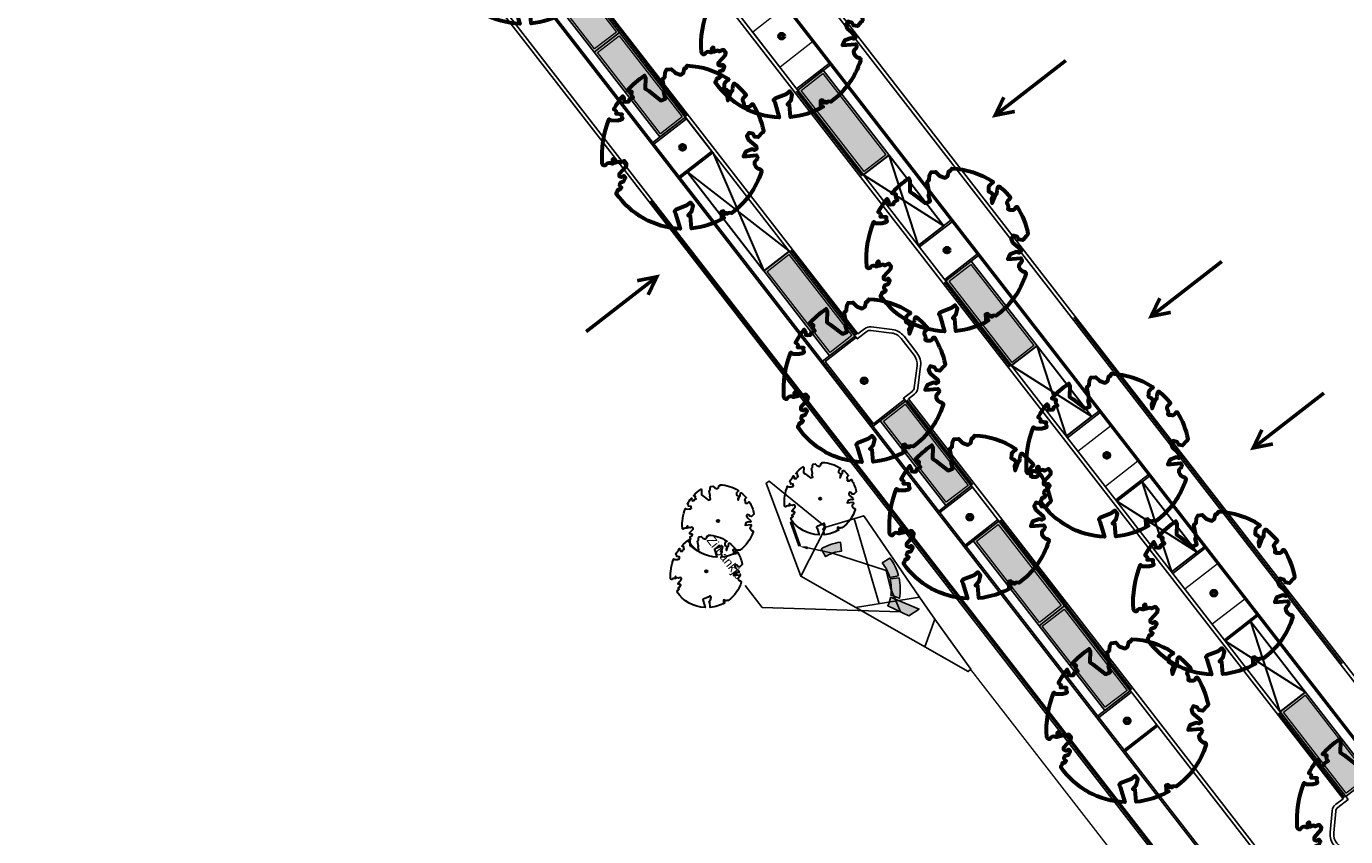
# Model space of a CAD drawing. Header units: metres. Extents: x 197051 to 198490, y 354564 to 355604.
# Tile 9 of 13: x 197236 to 197309, y 355285 to 355330. Entities that reach past the tile are written whole.
import ezdxf
from ezdxf import colors
from ezdxf.entities.mleader import LeaderData, LeaderLine
from ezdxf.math import Vec2, Vec3

# ---------------------------------------------------------------- set-up
doc = ezdxf.new("R2010")
doc.units = ezdxf.units.M
doc.linetypes.add('DASHED2', pattern=[0.375, 0.25, -0.125])
for name, color, linetype, lineweight in [('BS-WE-GR-BOOM', 86, 'Continuous', 30), ('N-WE-GR-BOOM-S', 86, 'Continuous', 40), ('N-WE-IE-INRICHTINGSELEMENTEN-G', 7, 'Continuous', 20), ('N-WE-IE-PARKEERVAK_LANGSPARKEREN-G', 7, 'Continuous', 25), ('nieuwe boomspiegels', 86, 'Continuous', 20), ('Ontwerp', 7, 'Continuous', 20), ('Parkeervak', 7, 'Continuous', 20), ('Parkeervak_arcering', 7, 'Continuous', 20), ('X-XX-AL-AANKLEDING-T25', 7, 'Continuous', 25)]:
    doc.layers.add(name, color=color, linetype=linetype, lineweight=lineweight)
for name, color, linetype in [('N-WE-VK-BLAUWE_ZONE-G', 5, 'Continuous'), ('N-XX-VH-KANTOPSLUITING_GELEIDEBAND_50_200_250-G', 210, 'Continuous'), ('N-XX-VH-KANTOPSLUITING_INRITVERLOOPBAND_50_200_250-G', 10, 'Continuous'), ('N-XX-VH-KANTOPSLUITING_OPSLUITBAND_100_200-G', 170, 'Continuous'), ('N-XX-VH-KANTOPSLUITING_VOORKANTBAND-G', 7, 'Continuous')]:
    doc.layers.add(name, color=color, linetype=linetype)
doc.layers.add('uitritten', color=34, linetype='Continuous', lineweight=30, plot=False)
doc.styles.add('NLCS-ISO-M500-T25', font='NLCS-ISO.ttf', dxfattribs={"height": 1})
doc.styles.add('NLCS_ISO', font='arial.ttf')

# ---------------------------------------------------------------- blocks, each defined once
blk = doc.blocks.new('*U467')
at = {"layer": 'N-WE-GR-BOOM-S', "lineweight": 60}
blk.add_lwpolyline([(0.433, 4.712), (0.441, 4.722), (0.45, 4.731), (0.457, 4.739), (0.465, 4.746), (0.473, 4.754), (0.48, 4.761), (0.487, 4.77), (0.494, 4.779), (0.501, 4.79), (0.508, 4.802), (0.513, 4.817), (0.516, 4.836), (0.517, 4.858), (0.515, 4.885), (0.509, 4.916), (0.475, 5.034, -0.52938), (0.529, 5.099, -0.087139), (2.218, 4.625, -0.372341), (2.284, 4.473), (2.354, 4.119), (2.18, 3.946), (1.992, 3.985), (1.767, 3.817), (1.853, 3.602), (2.086, 3.527), (2.712, 3.671), (2.864, 3.587), (2.85, 3.453), (2.707, 3.365), (2.577, 2.941), (2.743, 2.67), (3.168, 3.347, -0.504641), (3.406, 3.14, 0.331948), (3.544, 2.921, 0.282008), (3.993, 3.004), (3.957, 2.985, -0.512156), (4.163, 2.984, -0.16076), (5.094, -0.056), (4.977, -0.169), (4.976, -0.294), (4.862, -0.315), (4.876, -0.438), (4.698, -0.381), (4.644, -0.519), (4.864, -0.665), (4.933, -0.72), (5.054, -0.599, -0.106371), (4.341, -2.61), (3.705, -2.201), (3.588, -2.282), (3.512, -1.945), (3.286, -1.673), (3.024, -1.676), (3.03, -1.99), (2.83, -2.678), (2.861, -2.809), (3.005, -2.829), (3.93, -3.183, -0.236298), (-0.225, -5.013, 0.159625), (-0.347, -4.77, 0.350802), (-0.315, -4.528, -0.504641), (-0.6, -4.393), (-0.531, -4.17), (-0.647, -3.962), (-0.802, -3.978), (-0.825, -4.144), (-0.942, -4.211), (-1.08, -4.106), (-1.2, -3.475), (-1.291, -3.384), (-1.522, -3.391), (-1.586, -3.665), (-1.68, -3.694), (-1.769, -3.923), (-2.003, -3.798, 0.733583), (-1.918, -3.973, -0.861625), (-1.87, -4.128, 0.279978), (-2.043, -4.393), (-2.036, -4.403, -0.827056), (-2.208, -4.583, -0.116774), (-4.152, -2.556), (-4.114, -2.549), (-4.084, -2.541), (-4.059, -2.531), (-4.039, -2.52), (-4.024, -2.509), (-4.013, -2.498), (-4.004, -2.486), (-3.768, -2.184), (-3.762, -2.173), (-3.758, -2.163), (-3.755, -2.153), (-3.752, -2.143), (-3.748, -2.133), (-3.745, -2.123), (-3.74, -2.111), (-3.735, -2.099), (-3.729, -2.085), (-3.721, -2.071), (-3.713, -2.056), (-3.705, -2.04), (-3.697, -2.024), (-3.689, -2.007), (-3.682, -1.991), (-3.676, -1.975), (-3.671, -1.959), (-3.668, -1.944), (-3.666, -1.929), (-3.665, -1.916), (-3.666, -1.904), (-3.668, -1.893), (-3.671, -1.884), (-3.676, -1.877), (-3.682, -1.872), (-3.69, -1.869), (-3.698, -1.867), (-3.708, -1.866), (-3.718, -1.865), (-3.729, -1.864), (-3.74, -1.863), (-3.752, -1.86), (-3.764, -1.856), (-3.776, -1.85), (-3.788, -1.843), (-3.801, -1.835), (-3.813, -1.826), (-3.826, -1.816), (-3.84, -1.806), (-3.853, -1.796), (-3.866, -1.785), (-3.88, -1.774), (-3.893, -1.762), (-3.907, -1.75), (-4.15, -2.028), (-4.162, -2.015), (-4.173, -2), (-4.183, -1.984), (-4.193, -1.968), (-4.204, -1.951), (-4.219, -1.938), (-4.242, -1.928), (-4.274, -1.924), (-4.319, -1.929), (-4.379, -1.942), (-4.457, -1.967, -0.040997), (-4.791, -1.027), (-4.617, -1.057), (-4.463, -1.156), (-4.38, -1.082), (-4.281, -0.927), (-4.376, -0.782), (-4.323, -0.567), (-4.52, -0.551), (-4.652, -0.423), (-4.892, -0.58, -0.05814), (-4.988, 0.829), (-4.852, 0.802), (-4.298, 0.364), (-4.06, 0.447), (-3.128, 0.693), (-3.049, 1), (-3.409, 1.144), (-3.464, 1.261), (-4.121, 1.584), (-4.136, 1.769), (-4.358, 1.957), (-4.448, 2.14), (-4.297, 2.378), (-3.958, 2.431), (-3.65, 2.633), (-3.646, 2.84), (-3.838, 3.066), (-3.787, 3.162), (-3.863, 3.31, -0.13428), (-1.664, 4.835, -0.541727), (-1.597, 4.783), (-1.608, 4.639), (-1.605, 4.565), (-1.595, 4.508), (-1.579, 4.465), (-1.558, 4.434), (-1.535, 4.41), (-1.511, 4.392), (-1.487, 4.376), (-1.465, 4.359), (-1.446, 4.342), (-1.428, 4.325), (-1.411, 4.309), (-1.395, 4.295), (-1.38, 4.284), (-1.364, 4.276), (-1.347, 4.272), (-1.33, 4.272), (-1.312, 4.277), (-1.292, 4.285), (-1.273, 4.294), (-1.252, 4.305), (-1.232, 4.316), (-1.211, 4.327), (-1.189, 4.336), (-1.168, 4.342), (-1.147, 4.347), (-1.126, 4.35), (-1.105, 4.353), (-1.085, 4.356), (-1.066, 4.36), (-1.048, 4.365), (-1.031, 4.372), (-1.015, 4.382), (-1, 4.394), (-0.986, 4.408), (-0.973, 4.424), (-0.963, 4.324), (-0.94, 4.298), (-0.834, 4.118), (-0.611, 3.996), (-0.927, 4.508), (-0.921, 4.523), (-0.917, 4.539), (-0.915, 4.553), (-0.916, 4.568), (-0.92, 4.583), (-0.927, 4.598), (-0.938, 4.613), (-0.953, 4.629), (-0.972, 4.647), (-0.994, 4.667), (-1.02, 4.691), (-1.05, 4.719), (-1.082, 4.754), (-1.117, 4.795), (-1.199, 4.901, -0.543104), (-1.171, 4.981, -0.046766), (-0.234, 5.117, -0.385168), (-0.182, 5.074), (-0.152, 4.882), (-0.138, 4.822), (-0.121, 4.78), (-0.104, 4.753), (-0.085, 4.737), (-0.066, 4.73), (-0.047, 4.727), (-0.027, 4.726), (-0.009, 4.724), (0.009, 4.72), (0.027, 4.716), (0.044, 4.71), (0.061, 4.704), (0.077, 4.697), (0.093, 4.689), (0.109, 4.682), (0.124, 4.675), (0.139, 4.668), (0.153, 4.66), (0.167, 4.653), (0.18, 4.645), (0.191, 4.638), (0.202, 4.629), (0.211, 4.621), (0.219, 4.611), (0.225, 4.602), (0.231, 4.593), (0.236, 4.584), (0.242, 4.576), (0.247, 4.569), (0.253, 4.564), (0.26, 4.56), (0.269, 4.559), (0.278, 4.56), (0.289, 4.563), (0.3, 4.568), (0.312, 4.574), (0.324, 4.582), (0.336, 4.592), (0.348, 4.603), (0.36, 4.616), (0.371, 4.63), (0.382, 4.644), (0.393, 4.659), (0.404, 4.673), (0.414, 4.687), (0.423, 4.7)], format="xyb", close=True, dxfattribs=at)
blk.add_circle((0, 0), 0.15, dxfattribs=at)
at = {"color": 7, "style": 'NLCS-ISO-M500-T25'}
for tag, p in [('NR', (-2.462, -0.402)), ('NAAM', (-2.462, -1.602))]:
    blk.add_attdef(tag, p, '', height=1, dxfattribs=at)
at = {"color": 7, "style": 'NLCS-ISO-M500-T25', "flags": 1}
for tag, p in [('WETNAAM', (-2.462, -2.802)), ('STAMDIA', (-2.462, -4.002)), ('STAMOMTR', (-2.462, -5.202)), ('OPMERKING', (-2.462, -6.402)), ('HANDH_KAPPEN', (-2.462, -7.602))]:
    blk.add_attdef(tag, p, '', height=1, dxfattribs=at)
blk = doc.blocks.new('*U480')
at = {"layer": 'Parkeervak_arcering'}
h = blk.add_hatch(color=253, dxfattribs=at)
h.dxf.hatch_style = 1
h.paths.add_polyline_path([(0, 6), (0, 0), (1.8, 0), (1.8, 6)])
h.paths.add_polyline_path([(1.67, 5.87), (1.67, 0.13), (0.13, 0.13), (0.13, 5.87)], flags=16)
at = {"layer": 'Parkeervak_arcering', "true_color": 0xb97150}
h = blk.add_hatch(color=13, dxfattribs=at)
h.dxf.hatch_style = 1
h.paths.add_polyline_path([(1.67, 5.87), (1.67, 0.13), (0.13, 0.13), (0.13, 5.87)])
at = {"layer": 'N-WE-IE-PARKEERVAK_LANGSPARKEREN-G'}
blk.add_lwpolyline([(1.8, 0), (0, 0), (0, 6), (1.8, 6)], close=True, dxfattribs=at)
at = {"layer": 'N-WE-IE-PARKEERVAK_LANGSPARKEREN-G', "lineweight": 9}
blk.add_lwpolyline([(1.67, 0.13), (0.13, 0.13), (0.13, 5.87), (1.67, 5.87)], close=True, dxfattribs=at)
blk = doc.blocks.new('Plantvak')
at = {"layer": 'nieuwe boomspiegels'}
blk.add_lwpolyline([(0, -2.3), (0, 0), (2.5, 0), (2.5, -2.3)], close=True, dxfattribs=at)
blk = doc.blocks.new('Inrit_icoon')
at = {"layer": 'uitritten', "const_width": 0.2}
for points in [[(0, 0), (0, 5)], [(0.5, 1), (0, 0), (-0.5, 1)]]:
    blk.add_lwpolyline(points, dxfattribs=at)

msp = doc.modelspace()

# ---------------------------------------------------------------- hatches: boundary and pattern name
at = {"layer": 'N-WE-IE-INRICHTINGSELEMENTEN-G', "true_color": 0xc58944, "transparency": 33554671}
h = msp.add_hatch(color=23, dxfattribs=at)
h.dxf.hatch_style = 1
h.paths.add_polyline_path([(197278.78, 355301.352), (197278.311, 355302.661), (197278.4, 355302.693), (197278.869, 355301.384)])
h = msp.add_hatch(color=23, dxfattribs=at)
h.dxf.hatch_style = 1
edge = h.paths.add_edge_path()
edge.add_arc((197281.467, 355298.737), 2.85, 97.25083, 120.25353, ccw=False)
edge.add_line((197281.108, 355301.565), (197281.171, 355301.069))
edge.add_arc((197281.467, 355298.737), 2.35, 97.25083, 120.47673)
edge.add_line((197280.276, 355300.763), (197280.032, 355301.199))
h = msp.add_hatch(color=23, dxfattribs=at)
h.dxf.hatch_style = 1
edge = h.paths.add_edge_path()
edge.add_line((197284.363, 355299.678), (197283.866, 355299.597))
edge.add_arc((197281.748, 355299.009), 2.199, 15.51627, 39.42376)
edge.add_line((197283.446, 355300.405), (197283.881, 355300.671))
edge.add_arc((197281.606, 355298.953), 2.85, 14.73642, 37.06231, ccw=False)
h = msp.add_hatch(color=23, dxfattribs=at)
h.dxf.hatch_style = 1
edge = h.paths.add_edge_path()
edge.add_arc((197281.535, 355298.944), 2.921, -10.26147, 12.4357, ccw=False)
edge.add_line((197284.41, 355298.424), (197283.928, 355298.592))
edge.add_arc((197281.606, 355298.953), 2.35, 351.15905, 373.69685)
edge.add_line((197283.89, 355299.51), (197284.388, 355299.573))
h = msp.add_hatch(color=23, dxfattribs=at)
h.dxf.hatch_style = 1
edge = h.paths.add_edge_path()
edge.add_line((197283.911, 355298.491), (197285.506, 355297.824))
edge.add_line((197285.506, 355297.824), (197284.931, 355297.449))
edge.add_line((197284.931, 355297.449), (197283.76, 355298.013))
edge.add_arc((197281.606, 355298.953), 2.35, 336.40926, 348.66305)

# ---------------------------------------------------------------- linework, layer by layer
for p, q in [((197283.271, 355298.125), (197281.871, 355302.88)), ((197280.287, 355302.402), (197278.9, 355299.66)), ((197281.962, 355297.911), (197285.532, 355298.495))]:
    msp.add_line(p, q)
at = {"flags": 128}
msp.add_lwpolyline([(197288.242, 355294.324), (197288.391, 355294.458), (197286.379, 355297.259), (197285.532, 355298.495), (197282.413, 355303.044), (197280.287, 355302.402), (197277.127, 355304.982), (197276.961, 355304.87), (197278.9, 355299.66)], close=True, dxfattribs=at)
for points in [[(197278.78, 355301.352), (197278.311, 355302.661), (197278.4, 355302.693), (197278.869, 355301.384)], [(197285.824, 355295.705), (197288.242, 355294.324), (197288.391, 355294.458), (197286.379, 355297.259)]]:
    msp.add_lwpolyline(points, close=True)
for points in [[(197280.032, 355301.199, -0.100707), (197281.108, 355301.565), (197281.171, 355301.069, 0.10169), (197280.276, 355300.763), (197280.032, 355301.199)], [(197284.363, 355299.678), (197283.866, 355299.597, 0.104696), (197283.446, 355300.405), (197283.881, 355300.671, -0.097724), (197284.363, 355299.678)], [(197284.388, 355299.573, -0.09936), (197284.41, 355298.424), (197283.928, 355298.592, 0.098658), (197283.89, 355299.51), (197284.388, 355299.573)]]:
    msp.add_lwpolyline(points, format="xyb", dxfattribs=at)
msp.add_lwpolyline([(197283.911, 355298.491), (197285.506, 355297.824), (197284.931, 355297.449), (197283.76, 355298.013, 0.053518)], format="xyb", close=True, dxfattribs=at)
at = {"layer": 'BS-WE-GR-BOOM'}
msp.add_lwpolyline([(197281.583, 355304.997), (197281.589, 355304.997), (197281.594, 355304.997), (197281.598, 355304.996), (197281.602, 355304.995), (197281.607, 355304.995), (197281.611, 355304.994), (197281.615, 355304.994), (197281.62, 355304.994), (197281.625, 355304.994), (197281.63, 355304.995), (197281.637, 355304.997), (197281.643, 355305.001), (197281.651, 355305.006), (197281.658, 355305.013), (197281.667, 355305.022), (197281.696, 355305.062, -0.52938), (197281.73, 355305.06, -0.087139), (197281.988, 355304.408, -0.372341), (197281.956, 355304.35), (197281.86, 355304.242), (197281.763, 355304.256), (197281.73, 355304.325), (197281.622, 355304.356), (197281.575, 355304.276), (197281.607, 355304.184), (197281.805, 355304.02), (197281.815, 355303.951), (197281.768, 355303.923), (197281.706, 355303.947), (197281.54, 355303.886), (197281.493, 355303.767), (197281.812, 355303.796, -0.504641), (197281.804, 355303.67, 0.331948), (197281.767, 355303.573, 0.282008), (197281.903, 355303.45), (197281.888, 355303.457, -0.512156), (197281.937, 355303.391, -0.16076), (197281.196, 355302.358), (197281.131, 355302.368), (197281.091, 355302.338), (197281.057, 355302.37), (197281.021, 355302.335), (197280.996, 355302.406), (197280.939, 355302.389), (197280.946, 355302.284), (197280.945, 355302.249), (197281.013, 355302.24, -0.106371), (197280.2, 355301.979), (197280.177, 355302.281), (197280.122, 355302.299), (197280.211, 355302.404), (197280.243, 355302.542), (197280.178, 355302.625), (197280.08, 355302.547), (197279.813, 355302.444), (197279.778, 355302.402), (197279.807, 355302.351), (197279.918, 355301.971, -0.236298), (197278.329, 355302.85, 0.159625), (197278.377, 355302.948, 0.350802), (197278.462, 355302.996, -0.504641), (197278.436, 355303.12), (197278.523, 355303.152), (197278.561, 355303.239), (197278.519, 355303.284), (197278.46, 355303.252), (197278.411, 355303.272), (197278.411, 355303.342), (197278.583, 355303.533), (197278.589, 355303.584), (197278.531, 355303.656), (197278.428, 355303.61), (197278.396, 355303.633), (197278.302, 355303.606), (197278.285, 355303.71, 0.733583), (197278.25, 355303.641, -0.861625), (197278.212, 355303.588, 0.279978), (197278.086, 355303.579), (197278.085, 355303.574, -0.827056), (197277.986, 355303.585, -0.116774), (197278.159, 355304.695), (197278.171, 355304.685), (197278.181, 355304.677), (197278.19, 355304.672), (197278.198, 355304.668), (197278.205, 355304.666), (197278.212, 355304.665), (197278.218, 355304.665), (197278.371, 355304.663), (197278.376, 355304.664), (197278.38, 355304.665), (197278.384, 355304.666), (197278.388, 355304.668), (197278.392, 355304.669), (197278.396, 355304.671), (197278.401, 355304.672), (197278.406, 355304.673), (197278.412, 355304.675), (197278.418, 355304.676), (197278.425, 355304.677), (197278.432, 355304.678), (197278.439, 355304.679), (197278.446, 355304.681), (197278.453, 355304.682), (197278.46, 355304.684), (197278.466, 355304.687), (197278.472, 355304.689), (197278.477, 355304.692), (197278.481, 355304.695), (197278.485, 355304.699), (197278.488, 355304.702), (197278.49, 355304.705), (197278.491, 355304.708), (197278.491, 355304.711), (197278.49, 355304.715), (197278.489, 355304.718), (197278.487, 355304.721), (197278.484, 355304.724), (197278.482, 355304.728), (197278.48, 355304.732), (197278.478, 355304.737), (197278.476, 355304.741), (197278.475, 355304.747), (197278.475, 355304.752), (197278.474, 355304.758), (197278.474, 355304.764), (197278.474, 355304.771), (197278.474, 355304.777), (197278.474, 355304.784), (197278.474, 355304.791), (197278.474, 355304.798), (197278.475, 355304.805), (197278.475, 355304.812), (197278.328, 355304.822), (197278.329, 355304.829), (197278.331, 355304.837), (197278.334, 355304.844), (197278.337, 355304.851), (197278.339, 355304.858), (197278.34, 355304.866), (197278.338, 355304.876), (197278.331, 355304.887), (197278.319, 355304.9), (197278.3, 355304.916), (197278.273, 355304.935, -0.040997), (197278.491, 355305.269), (197278.524, 355305.207), (197278.53, 355305.133), (197278.573, 355305.125), (197278.647, 355305.131), (197278.67, 355305.196), (197278.751, 355305.231), (197278.708, 355305.298), (197278.717, 355305.371), (197278.609, 355305.409, -0.05814), (197279.034, 355305.782), (197279.059, 355305.732), (197279.053, 355305.449), (197279.138, 355305.393), (197279.442, 355305.157), (197279.559, 355305.206), (197279.517, 355305.355), (197279.541, 355305.401), (197279.485, 355305.689), (197279.54, 355305.738), (197279.546, 355305.854), (197279.582, 355305.927), (197279.695, 355305.937), (197279.794, 355305.842), (197279.933, 355305.793), (197279.999, 355305.842), (197280.025, 355305.958), (197280.068, 355305.965), (197280.096, 355306.025, -0.13428), (197281.115, 355305.694, -0.541727), (197281.114, 355305.66), (197281.066, 355305.629), (197281.043, 355305.61), (197281.027, 355305.593), (197281.017, 355305.578), (197281.012, 355305.563), (197281.011, 355305.55), (197281.011, 355305.538), (197281.011, 355305.527), (197281.011, 355305.516), (197281.011, 355305.506), (197281.009, 355305.496), (197281.008, 355305.487), (197281.008, 355305.478), (197281.008, 355305.47), (197281.009, 355305.463), (197281.012, 355305.457), (197281.017, 355305.452), (197281.022, 355305.447), (197281.029, 355305.443), (197281.037, 355305.439), (197281.046, 355305.435), (197281.054, 355305.431), (197281.063, 355305.427), (197281.071, 355305.422), (197281.078, 355305.417), (197281.085, 355305.411), (197281.091, 355305.406), (197281.097, 355305.4), (197281.102, 355305.394), (197281.108, 355305.389), (197281.114, 355305.384), (197281.121, 355305.381), (197281.128, 355305.378), (197281.135, 355305.376), (197281.143, 355305.375), (197281.151, 355305.375), (197281.122, 355305.347), (197281.119, 355305.334), (197281.088, 355305.256), (197281.103, 355305.156), (197281.189, 355305.381), (197281.196, 355305.382), (197281.201, 355305.385), (197281.206, 355305.388), (197281.211, 355305.392), (197281.215, 355305.396), (197281.218, 355305.402), (197281.22, 355305.409), (197281.221, 355305.418), (197281.222, 355305.428), (197281.223, 355305.44), (197281.225, 355305.455), (197281.227, 355305.471), (197281.23, 355305.489), (197281.234, 355305.511), (197281.248, 355305.562, -0.543104), (197281.281, 355305.573, -0.046766), (197281.551, 355305.308, -0.385168), (197281.55, 355305.281), (197281.496, 355305.225), (197281.48, 355305.206), (197281.471, 355305.19), (197281.467, 355305.178), (197281.466, 355305.168), (197281.468, 355305.16), (197281.472, 355305.153), (197281.476, 355305.147), (197281.48, 355305.141), (197281.484, 355305.134), (197281.486, 355305.127), (197281.489, 355305.12), (197281.491, 355305.114), (197281.492, 355305.107), (197281.494, 355305.1), (197281.496, 355305.093), (197281.497, 355305.087), (197281.498, 355305.08), (197281.499, 355305.074), (197281.5, 355305.068), (197281.501, 355305.062), (197281.501, 355305.056), (197281.501, 355305.051), (197281.501, 355305.046), (197281.5, 355305.041), (197281.498, 355305.037), (197281.497, 355305.033), (197281.495, 355305.029), (197281.494, 355305.025), (197281.493, 355305.022), (197281.493, 355305.019), (197281.494, 355305.015), (197281.495, 355305.012), (197281.498, 355305.01), (197281.501, 355305.007), (197281.505, 355305.005), (197281.51, 355305.002), (197281.516, 355305.001), (197281.522, 355304.999), (197281.528, 355304.998), (197281.535, 355304.997), (197281.543, 355304.997), (197281.55, 355304.997), (197281.557, 355304.997), (197281.564, 355304.997), (197281.571, 355304.997), (197281.578, 355304.997)], format="xyb", close=True, dxfattribs=at)
at = {"layer": 'BS-WE-GR-BOOM', "color": 252}
for points in [[(197275.871, 355303.751), (197275.877, 355303.751), (197275.882, 355303.75), (197275.886, 355303.75), (197275.89, 355303.749), (197275.894, 355303.749), (197275.899, 355303.748), (197275.903, 355303.748), (197275.908, 355303.748), (197275.913, 355303.748), (197275.918, 355303.749), (197275.924, 355303.751), (197275.931, 355303.754), (197275.938, 355303.76), (197275.946, 355303.767), (197275.955, 355303.776), (197275.984, 355303.816, -0.52938), (197276.018, 355303.814, -0.087139), (197276.276, 355303.162, -0.372341), (197276.244, 355303.104), (197276.148, 355302.996), (197276.051, 355303.009), (197276.018, 355303.079), (197275.91, 355303.11), (197275.862, 355303.03), (197275.895, 355302.938), (197276.092, 355302.774), (197276.103, 355302.705), (197276.056, 355302.677), (197275.994, 355302.701), (197275.828, 355302.64), (197275.781, 355302.521), (197276.1, 355302.55, -0.504641), (197276.092, 355302.424, 0.331948), (197276.055, 355302.327, 0.282008), (197276.19, 355302.204), (197276.176, 355302.211, -0.512156), (197276.225, 355302.145, -0.16076), (197275.484, 355301.112), (197275.419, 355301.122), (197275.379, 355301.092), (197275.345, 355301.123), (197275.309, 355301.089), (197275.284, 355301.16), (197275.227, 355301.143), (197275.234, 355301.038), (197275.233, 355301.003), (197275.301, 355300.993, -0.106371), (197274.488, 355300.733), (197274.464, 355301.034), (197274.41, 355301.052), (197274.499, 355301.158), (197274.531, 355301.296), (197274.466, 355301.379), (197274.368, 355301.301), (197274.101, 355301.197), (197274.066, 355301.156), (197274.095, 355301.105), (197274.206, 355300.725, -0.236298), (197272.617, 355301.604, 0.159625), (197272.665, 355301.702, 0.350802), (197272.75, 355301.75, -0.504641), (197272.724, 355301.874), (197272.811, 355301.905), (197272.849, 355301.993), (197272.807, 355302.038), (197272.748, 355302.005), (197272.698, 355302.026), (197272.699, 355302.096), (197272.87, 355302.287), (197272.877, 355302.338), (197272.819, 355302.41), (197272.716, 355302.364), (197272.684, 355302.387), (197272.59, 355302.359), (197272.573, 355302.464, 0.733583), (197272.538, 355302.395, -0.861625), (197272.5, 355302.342, 0.279978), (197272.374, 355302.333), (197272.373, 355302.328, -0.827056), (197272.274, 355302.339, -0.116774), (197272.447, 355303.449), (197272.459, 355303.439), (197272.469, 355303.431), (197272.478, 355303.425), (197272.486, 355303.422), (197272.493, 355303.42), (197272.5, 355303.419), (197272.505, 355303.419), (197272.659, 355303.417), (197272.664, 355303.418), (197272.668, 355303.419), (197272.672, 355303.42), (197272.676, 355303.422), (197272.68, 355303.423), (197272.684, 355303.424), (197272.689, 355303.426), (197272.694, 355303.427), (197272.7, 355303.428), (197272.706, 355303.429), (197272.713, 355303.431), (197272.72, 355303.432), (197272.727, 355303.433), (197272.734, 355303.435), (197272.741, 355303.436), (197272.748, 355303.438), (197272.754, 355303.441), (197272.76, 355303.443), (197272.765, 355303.446), (197272.769, 355303.449), (197272.773, 355303.452), (197272.776, 355303.456), (197272.778, 355303.459), (197272.779, 355303.462), (197272.779, 355303.465), (197272.778, 355303.468), (197272.777, 355303.472), (197272.775, 355303.475), (197272.772, 355303.478), (197272.77, 355303.482), (197272.768, 355303.486), (197272.766, 355303.49), (197272.764, 355303.495), (197272.763, 355303.5), (197272.763, 355303.506), (197272.762, 355303.512), (197272.762, 355303.518), (197272.762, 355303.525), (197272.762, 355303.531), (197272.762, 355303.538), (197272.762, 355303.545), (197272.762, 355303.552), (197272.763, 355303.559), (197272.763, 355303.566), (197272.616, 355303.576), (197272.617, 355303.583), (197272.619, 355303.59), (197272.622, 355303.597), (197272.625, 355303.605), (197272.627, 355303.612), (197272.628, 355303.62), (197272.626, 355303.63), (197272.619, 355303.641), (197272.607, 355303.654), (197272.588, 355303.67), (197272.561, 355303.689, -0.040997), (197272.779, 355304.023), (197272.812, 355303.96), (197272.818, 355303.887), (197272.861, 355303.879), (197272.935, 355303.885), (197272.958, 355303.95), (197273.039, 355303.985), (197272.996, 355304.052), (197273.005, 355304.125), (197272.897, 355304.163, -0.05814), (197273.322, 355304.535), (197273.347, 355304.485), (197273.341, 355304.203), (197273.425, 355304.147), (197273.729, 355303.91), (197273.846, 355303.96), (197273.805, 355304.109), (197273.829, 355304.155), (197273.772, 355304.442), (197273.828, 355304.492), (197273.834, 355304.608), (197273.87, 355304.681), (197273.983, 355304.691), (197274.082, 355304.596), (197274.22, 355304.546), (197274.287, 355304.596), (197274.313, 355304.712), (197274.356, 355304.719), (197274.384, 355304.779, -0.13428), (197275.402, 355304.448, -0.541727), (197275.402, 355304.414), (197275.354, 355304.383), (197275.331, 355304.364), (197275.315, 355304.347), (197275.305, 355304.331), (197275.3, 355304.317), (197275.299, 355304.304), (197275.299, 355304.292), (197275.299, 355304.281), (197275.299, 355304.27), (197275.298, 355304.259), (197275.297, 355304.25), (197275.296, 355304.24), (197275.296, 355304.232), (197275.296, 355304.224), (197275.297, 355304.217), (197275.3, 355304.211), (197275.304, 355304.205), (197275.31, 355304.201), (197275.317, 355304.197), (197275.325, 355304.193), (197275.334, 355304.189), (197275.342, 355304.185), (197275.351, 355304.181), (197275.359, 355304.176), (197275.366, 355304.171), (197275.372, 355304.165), (197275.379, 355304.159), (197275.384, 355304.154), (197275.39, 355304.148), (197275.396, 355304.143), (197275.402, 355304.138), (197275.409, 355304.134), (197275.416, 355304.132), (197275.423, 355304.13), (197275.431, 355304.129), (197275.439, 355304.129), (197275.41, 355304.101), (197275.407, 355304.088), (197275.375, 355304.01), (197275.391, 355303.91), (197275.477, 355304.134), (197275.483, 355304.136), (197275.489, 355304.139), (197275.494, 355304.142), (197275.499, 355304.145), (197275.503, 355304.15), (197275.506, 355304.156), (197275.508, 355304.163), (197275.509, 355304.172), (197275.51, 355304.182), (197275.511, 355304.194), (197275.513, 355304.208), (197275.515, 355304.225), (197275.518, 355304.243), (197275.522, 355304.264), (197275.536, 355304.316, -0.543104), (197275.568, 355304.327, -0.046766), (197275.839, 355304.062, -0.385168), (197275.838, 355304.034), (197275.784, 355303.979), (197275.768, 355303.959), (197275.759, 355303.944), (197275.755, 355303.932), (197275.754, 355303.922), (197275.756, 355303.914), (197275.76, 355303.907), (197275.764, 355303.901), (197275.768, 355303.894), (197275.771, 355303.888), (197275.774, 355303.881), (197275.777, 355303.874), (197275.779, 355303.867), (197275.78, 355303.861), (197275.782, 355303.854), (197275.783, 355303.847), (197275.785, 355303.84), (197275.786, 355303.834), (197275.787, 355303.828), (197275.788, 355303.821), (197275.789, 355303.815), (197275.789, 355303.81), (197275.789, 355303.804), (197275.789, 355303.799), (197275.788, 355303.795), (197275.786, 355303.79), (197275.785, 355303.786), (197275.783, 355303.783), (197275.782, 355303.779), (197275.781, 355303.776), (197275.781, 355303.772), (197275.781, 355303.769), (197275.783, 355303.766), (197275.786, 355303.763), (197275.789, 355303.761), (197275.793, 355303.758), (197275.798, 355303.756), (197275.804, 355303.754), (197275.81, 355303.753), (197275.816, 355303.752), (197275.823, 355303.751), (197275.83, 355303.751), (197275.838, 355303.751), (197275.845, 355303.751), (197275.852, 355303.751), (197275.859, 355303.751), (197275.865, 355303.751)], [(197275.216, 355300.934), (197275.222, 355300.934), (197275.227, 355300.933), (197275.231, 355300.933), (197275.235, 355300.932), (197275.239, 355300.932), (197275.244, 355300.931), (197275.248, 355300.931), (197275.253, 355300.931), (197275.258, 355300.931), (197275.263, 355300.932), (197275.269, 355300.934), (197275.276, 355300.937), (197275.283, 355300.943), (197275.291, 355300.95), (197275.3, 355300.959), (197275.329, 355300.999, -0.52938), (197275.363, 355300.997, -0.087139), (197275.621, 355300.345, -0.372341), (197275.589, 355300.287), (197275.493, 355300.179), (197275.396, 355300.192), (197275.363, 355300.262), (197275.255, 355300.293), (197275.207, 355300.213), (197275.24, 355300.121), (197275.437, 355299.957), (197275.448, 355299.888), (197275.401, 355299.86), (197275.339, 355299.884), (197275.173, 355299.823), (197275.126, 355299.704), (197275.445, 355299.733, -0.504641), (197275.437, 355299.607, 0.331948), (197275.4, 355299.51, 0.282008), (197275.535, 355299.387), (197275.521, 355299.394, -0.512156), (197275.57, 355299.328, -0.16076), (197274.829, 355298.295), (197274.764, 355298.305), (197274.724, 355298.275), (197274.69, 355298.306), (197274.654, 355298.272), (197274.629, 355298.343), (197274.572, 355298.326), (197274.579, 355298.221), (197274.578, 355298.186), (197274.646, 355298.176, -0.106371), (197273.833, 355297.916), (197273.809, 355298.217), (197273.755, 355298.235), (197273.844, 355298.341), (197273.876, 355298.479), (197273.811, 355298.562), (197273.713, 355298.484), (197273.446, 355298.38), (197273.411, 355298.339), (197273.44, 355298.288), (197273.551, 355297.908, -0.236298), (197271.962, 355298.787, 0.159625), (197272.01, 355298.885, 0.350802), (197272.095, 355298.933, -0.504641), (197272.069, 355299.057), (197272.156, 355299.088), (197272.194, 355299.176), (197272.152, 355299.221), (197272.093, 355299.188), (197272.043, 355299.209), (197272.044, 355299.279), (197272.215, 355299.47), (197272.222, 355299.521), (197272.164, 355299.593), (197272.061, 355299.547), (197272.029, 355299.57), (197271.935, 355299.542), (197271.918, 355299.647, 0.733583), (197271.883, 355299.578, -0.861625), (197271.845, 355299.525, 0.279978), (197271.719, 355299.516), (197271.718, 355299.511, -0.827056), (197271.619, 355299.522, -0.116774), (197271.792, 355300.632), (197271.804, 355300.622), (197271.814, 355300.614), (197271.823, 355300.608), (197271.831, 355300.605), (197271.838, 355300.603), (197271.845, 355300.602), (197271.85, 355300.602), (197272.004, 355300.6), (197272.009, 355300.601), (197272.013, 355300.602), (197272.017, 355300.603), (197272.021, 355300.605), (197272.025, 355300.606), (197272.029, 355300.607), (197272.034, 355300.609), (197272.039, 355300.61), (197272.045, 355300.611), (197272.051, 355300.612), (197272.058, 355300.614), (197272.065, 355300.615), (197272.072, 355300.616), (197272.079, 355300.618), (197272.086, 355300.619), (197272.093, 355300.621), (197272.099, 355300.624), (197272.105, 355300.626), (197272.11, 355300.629), (197272.114, 355300.632), (197272.118, 355300.635), (197272.121, 355300.639), (197272.123, 355300.642), (197272.124, 355300.645), (197272.124, 355300.648), (197272.123, 355300.651), (197272.122, 355300.655), (197272.12, 355300.658), (197272.117, 355300.661), (197272.115, 355300.665), (197272.113, 355300.669), (197272.111, 355300.673), (197272.109, 355300.678), (197272.108, 355300.683), (197272.108, 355300.689), (197272.107, 355300.695), (197272.107, 355300.701), (197272.107, 355300.708), (197272.107, 355300.714), (197272.107, 355300.721), (197272.107, 355300.728), (197272.107, 355300.735), (197272.108, 355300.742), (197272.108, 355300.749), (197271.961, 355300.759), (197271.962, 355300.766), (197271.964, 355300.773), (197271.967, 355300.78), (197271.97, 355300.788), (197271.972, 355300.795), (197271.973, 355300.803), (197271.971, 355300.813), (197271.964, 355300.824), (197271.952, 355300.837), (197271.933, 355300.853), (197271.906, 355300.872, -0.040997), (197272.124, 355301.206), (197272.157, 355301.143), (197272.163, 355301.07), (197272.206, 355301.062), (197272.28, 355301.068), (197272.303, 355301.133), (197272.384, 355301.168), (197272.341, 355301.235), (197272.35, 355301.308), (197272.242, 355301.346, -0.05814), (197272.667, 355301.718), (197272.692, 355301.668), (197272.686, 355301.386), (197272.77, 355301.33), (197273.074, 355301.093), (197273.191, 355301.143), (197273.15, 355301.292), (197273.174, 355301.338), (197273.117, 355301.625), (197273.173, 355301.675), (197273.179, 355301.791), (197273.215, 355301.864), (197273.328, 355301.874), (197273.427, 355301.779), (197273.565, 355301.729), (197273.632, 355301.779), (197273.658, 355301.895), (197273.701, 355301.902), (197273.729, 355301.962, -0.13428), (197274.747, 355301.631, -0.541727), (197274.747, 355301.597), (197274.699, 355301.566), (197274.676, 355301.547), (197274.66, 355301.53), (197274.65, 355301.514), (197274.645, 355301.5), (197274.644, 355301.487), (197274.644, 355301.475), (197274.644, 355301.464), (197274.644, 355301.453), (197274.643, 355301.442), (197274.642, 355301.433), (197274.641, 355301.423), (197274.641, 355301.415), (197274.641, 355301.407), (197274.642, 355301.4), (197274.645, 355301.394), (197274.649, 355301.388), (197274.655, 355301.384), (197274.662, 355301.38), (197274.67, 355301.376), (197274.679, 355301.372), (197274.687, 355301.368), (197274.696, 355301.364), (197274.704, 355301.359), (197274.711, 355301.354), (197274.717, 355301.348), (197274.724, 355301.342), (197274.729, 355301.337), (197274.735, 355301.331), (197274.741, 355301.326), (197274.747, 355301.321), (197274.754, 355301.317), (197274.761, 355301.315), (197274.768, 355301.313), (197274.776, 355301.312), (197274.784, 355301.312), (197274.755, 355301.284), (197274.752, 355301.271), (197274.72, 355301.193), (197274.736, 355301.093), (197274.822, 355301.317), (197274.828, 355301.319), (197274.834, 355301.322), (197274.839, 355301.325), (197274.844, 355301.328), (197274.848, 355301.333), (197274.851, 355301.339), (197274.853, 355301.346), (197274.854, 355301.355), (197274.855, 355301.365), (197274.856, 355301.377), (197274.858, 355301.391), (197274.86, 355301.408), (197274.863, 355301.426), (197274.867, 355301.447), (197274.881, 355301.499, -0.543104), (197274.913, 355301.51, -0.046766), (197275.184, 355301.245, -0.385168), (197275.183, 355301.217), (197275.129, 355301.162), (197275.113, 355301.142), (197275.104, 355301.127), (197275.1, 355301.115), (197275.099, 355301.105), (197275.101, 355301.097), (197275.105, 355301.09), (197275.109, 355301.084), (197275.113, 355301.077), (197275.116, 355301.071), (197275.119, 355301.064), (197275.122, 355301.057), (197275.124, 355301.05), (197275.125, 355301.044), (197275.127, 355301.037), (197275.128, 355301.03), (197275.13, 355301.023), (197275.131, 355301.017), (197275.132, 355301.011), (197275.133, 355301.004), (197275.134, 355300.998), (197275.134, 355300.993), (197275.134, 355300.987), (197275.134, 355300.982), (197275.133, 355300.978), (197275.131, 355300.973), (197275.13, 355300.969), (197275.128, 355300.966), (197275.127, 355300.962), (197275.126, 355300.959), (197275.126, 355300.955), (197275.126, 355300.952), (197275.128, 355300.949), (197275.131, 355300.946), (197275.134, 355300.944), (197275.138, 355300.941), (197275.143, 355300.939), (197275.149, 355300.937), (197275.155, 355300.936), (197275.161, 355300.935), (197275.168, 355300.934), (197275.175, 355300.934), (197275.183, 355300.934), (197275.19, 355300.934), (197275.197, 355300.934), (197275.204, 355300.934), (197275.21, 355300.934)]]:
    msp.add_lwpolyline(points, format="xyb", close=True, dxfattribs=at)
at = {"layer": 'BS-WE-GR-BOOM'}
msp.add_circle((197279.979, 355303.993), 0.06, dxfattribs=at)
at = {"layer": 'BS-WE-GR-BOOM', "color": 252}
for centre in [(197274.267, 355302.747), (197273.612, 355299.93)]:
    msp.add_circle(centre, 0.06, dxfattribs=at)
at = {"layer": 'N-WE-IE-INRICHTINGSELEMENTEN-G', "flags": 128}
for points in [[(197281.108, 355301.565), (197281.171, 355301.069)], [(197280.032, 355301.199), (197280.276, 355300.763)]]:
    msp.add_lwpolyline(points, dxfattribs=at)
msp.add_lwpolyline([(197280.276, 355300.763, -0.10169), (197281.171, 355301.069)], format="xyb", dxfattribs=at)
at = {"layer": 'N-WE-VK-BLAUWE_ZONE-G', "color": 5, "linetype": 'DASHED2', "const_width": 0.1, "flags": 128}
for points in [[(197265.168, 355334.863), (197268.845, 355330.122)], [(197268.848, 355330.124), (197272.525, 355325.383)], [(197278.649, 355326.779), (197282.326, 355322.038)], [(197278.333, 355317.893), (197282.01, 355313.151)], [(197286.922, 355316.11), (197290.599, 355311.369)], [(197284.825, 355309.513), (197288.501, 355304.772)], [(197290.041, 355302.802), (197293.718, 355298.061)], [(197293.71, 355298.054), (197297.387, 355293.313)], [(197305.607, 355292.018), (197309.284, 355287.276)]]:
    msp.add_lwpolyline(points, dxfattribs=at)
at = {"layer": 'N-XX-VH-KANTOPSLUITING_GELEIDEBAND_50_200_250-G', "flags": 128}
for points in [[(197241.301, 355365.487), (197282.053, 355312.932), (197282.583, 355313.343, -0.198788), (197282.805, 355313.404), (197283.977, 355313.256, -0.199037), (197284.509, 355312.952), (197285.231, 355312.022, -0.198788), (197285.392, 355311.432), (197285.237, 355310.197, -0.199037), (197285.123, 355309.997), (197284.627, 355309.613), (197322.326, 355260.995, -0.035259), (197326.03, 355255.453), (197332.122, 355244.769, 0.035483), (197336.293, 355238.528), (197339.226, 355234.749)], [(197252.475, 355364.136), (197264.61, 355345.055), (197309.487, 355287.181), (197308.912, 355286.735, 0.207272), (197308.797, 355286.526), (197308.684, 355285.317, 0.405014), (197309.4, 355284.423), (197310.644, 355284.267, 0.198756), (197310.866, 355284.327), (197311.387, 355284.731), (197326.989, 355264.611, -0.035259), (197331.154, 355258.378), (197337.15, 355247.861, 0.035483), (197341.073, 355241.992), (197343.887, 355238.367)]]:
    msp.add_lwpolyline(points, format="xyb", dxfattribs=at)
for points in [[(197270.422, 355320.589), (197251.957, 355344.401)], [(197294.237, 355314.191), (197278.779, 355334.127)], [(197315.065, 355287.331), (197309.244, 355294.838)]]:
    msp.add_lwpolyline(points, dxfattribs=at)
at = {"layer": 'N-XX-VH-KANTOPSLUITING_INRITVERLOOPBAND_50_200_250-G', "flags": 128}
for points in [[(197270.422, 355320.589), (197290.104, 355295.205), (197320.844, 355255.564, -0.026218), (197328.485, 355244.564), (197330.598, 355241.154, 0.026346), (197333.976, 355236.294), (197333.976, 355236.294), (197348.31, 355217.791, 0.050326), (197353.039, 355212.811), (197353.724, 355212.222, -0.050083), (197357.827, 355207.906), (197359.725, 355205.461)], [(197270.501, 355320.65), (197290.183, 355295.267), (197320.923, 355255.625, -0.026218), (197328.564, 355244.625), (197330.677, 355241.215, 0.026346), (197334.055, 355236.355), (197334.055, 355236.355), (197348.389, 355217.852, 0.050326), (197353.118, 355212.873), (197353.803, 355212.283, -0.050083), (197357.906, 355207.968), (197359.804, 355205.522)]]:
    msp.add_lwpolyline(points, format="xyb", dxfattribs=at)
for points in [[(197294.158, 355314.13), (197309.165, 355294.777)], [(197294.237, 355314.191), (197309.244, 355294.838)]]:
    msp.add_lwpolyline(points, dxfattribs=at)
at = {"layer": 'N-XX-VH-KANTOPSLUITING_OPSLUITBAND_100_200-G', "flags": 128}
for points in [[(197242.927, 355376.73), (197250.293, 355367.272), (197354.58, 355232.782)], [(197280.487, 355328.337), (197278.672, 355326.924)], [(197272.507, 355325.243), (197270.69, 355323.833)], [(197273.916, 355323.425), (197272.101, 355322.013)], [(197287.351, 355319.482), (197285.533, 355318.073)], [(197288.76, 355317.664), (197286.945, 355316.252)], [(197284.688, 355309.534), (197282.95, 355308.186), (197280.253, 355311.663), (197281.992, 355313.011)], [(197295.624, 355308.812), (197293.806, 355307.403)], [(197298.318, 355305.338), (197296.503, 355303.926)], [(197288.487, 355304.634), (197286.67, 355303.225)], [(197289.897, 355302.817), (197288.081, 355301.404)], [(197301.506, 355301.23), (197299.689, 355299.821)], [(197304.389, 355297.52), (197302.574, 355296.107)], [(197297.373, 355293.176), (197295.555, 355291.766)], [(197298.782, 355291.358), (197296.967, 355289.946)]]:
    msp.add_lwpolyline(points, dxfattribs=at)
msp.add_lwpolyline([(197348.312, 355224.099), (197348.053, 355223.891, -0.396075), (197345.892, 355224.254), (197335.826, 355237.336, -0.026347), (197332.219, 355242.525), (197330.27, 355245.67, 0.026218), (197322.503, 355256.851), (197250.981, 355349.087), (197244.692, 355356.6, -0.117514), (197243.843, 355358.301), (197243.581, 355359.423, 0.108222), (197242.311, 355362.088), (197240.589, 355364.306, -0.415736), (197240.679, 355365.009), (197241.46, 355365.609)], format="xyb", dxfattribs=at)
at = {"layer": 'N-XX-VH-KANTOPSLUITING_VOORKANTBAND-G', "flags": 128}
for points in [[(197243.006, 355376.791), (197250.372, 355367.333), (197354.696, 355232.795)], [(197280.549, 355328.258), (197278.733, 355326.845)], [(197272.446, 355325.322), (197270.628, 355323.912)], [(197273.978, 355323.346), (197272.163, 355321.934)], [(197287.289, 355319.561), (197285.472, 355318.152)], [(197288.821, 355317.585), (197287.006, 355316.173)], [(197284.749, 355309.455), (197282.932, 355308.045), (197280.113, 355311.681), (197281.931, 355313.09)], [(197295.563, 355308.891), (197293.745, 355307.482)], [(197298.379, 355305.259), (197296.564, 355303.847)], [(197288.426, 355304.713), (197286.609, 355303.304)], [(197289.958, 355302.738), (197288.143, 355301.325)], [(197301.445, 355301.309), (197299.628, 355299.9)], [(197304.451, 355297.441), (197302.635, 355296.028)], [(197297.311, 355293.255), (197295.494, 355291.845)], [(197298.843, 355291.279), (197297.028, 355289.867)]]:
    msp.add_lwpolyline(points, dxfattribs=at)
for points in [[(197366.146, 355240.766), (197357.418, 355234.016, -0.413825), (197356.016, 355234.194), (197251.293, 355369.246)], [(197476.63, 355055.173), (197357.985, 355208.029, 0.050083), (197353.854, 355212.374), (197353.169, 355212.963, -0.050326), (197348.468, 355217.913), (197334.134, 355236.417, -0.026347), (197330.768, 355241.259), (197328.655, 355244.669, 0.026218), (197321.002, 355255.686), (197249.501, 355347.894), (197243.484, 355355.083, -0.126607), (197242.196, 355357.783), (197242.085, 355358.353, 0.117695), (197240.737, 355361.311), (197235.607, 355367.896)], [(197250.027, 355367.613), (197264.446, 355344.94), (197309.206, 355287.217), (197308.789, 355286.893, 0.207272), (197308.598, 355286.545), (197308.484, 355285.335, 0.405014), (197309.375, 355284.225), (197310.619, 355284.068, 0.198756), (197310.988, 355284.169), (197311.351, 355284.451), (197326.831, 355264.488, -0.035259), (197330.98, 355258.279), (197336.977, 355247.762, 0.035483), (197340.915, 355241.869), (197345.403, 355236.087, 0.262557), (197353.556, 355232.662), (197354.696, 355232.795)], [(197348.238, 355224.168), (197347.994, 355223.972, -0.395243), (197345.972, 355224.314), (197335.905, 355237.397, -0.026347), (197332.304, 355242.577), (197330.355, 355245.723, 0.026218), (197322.582, 355256.912), (197251.059, 355349.15), (197244.768, 355356.665, -0.117514), (197243.94, 355358.324), (197243.679, 355359.446, 0.108222), (197242.39, 355362.15), (197240.668, 355364.367, -0.415736), (197240.74, 355364.93), (197241.52, 355365.529)], [(197241.46, 355365.609), (197282.089, 355313.213), (197282.461, 355313.501, -0.198788), (197282.83, 355313.602), (197284.002, 355313.454, -0.199037), (197284.667, 355313.075), (197285.389, 355312.145, -0.198788), (197285.591, 355311.407), (197285.435, 355310.172, -0.199037), (197285.245, 355309.839), (197284.908, 355309.577), (197322.484, 355261.118, -0.035259), (197326.203, 355255.552), (197332.296, 355244.868), (197332.296, 355244.868, 0.035483), (197336.451, 355238.651), (197342.57, 355230.768, 0.041843), (197348.47, 355224.225)]]:
    msp.add_lwpolyline(points, format="xyb", dxfattribs=at)
at = {"layer": 'nieuwe boomspiegels'}
for points in [[(197276.211, 355330.094), (197278.026, 355331.507), (197279.558, 355329.531), (197277.743, 355328.119)], [(197285.472, 355318.152), (197287.29, 355319.56), (197288.822, 355317.584), (197287.004, 355316.175)], [(197294.388, 355306.654), (197296.203, 355308.066), (197297.735, 355306.09), (197295.92, 355304.678)], [(197300.362, 355298.949), (197302.178, 355300.361), (197303.71, 355298.385), (197301.894, 355296.973)]]:
    msp.add_lwpolyline(points, close=True, dxfattribs=at)
at = {"layer": 'Ontwerp'}
msp.add_lwpolyline([(197288.379, 355294.447), (197323.045, 355249.789)], dxfattribs=at)
at = {"layer": 'Ontwerp', "flags": 128}
msp.add_lwpolyline([(197288.439, 355294.372), (197288.657, 355294.087)], dxfattribs=at)
at = {"layer": 'uitritten', "flags": 128}
for points in [[(197273.978, 355323.346), (197272.555, 355322.243)], [(197282.408, 355322.102), (197283.831, 355323.205)], [(197285.472, 355318.152), (197283.831, 355323.205)], [(197283.831, 355323.205), (197286.893, 355319.256)], [(197282.408, 355322.102), (197286.893, 355319.256)], [(197285.472, 355318.152), (197286.893, 355319.256)], [(197278.231, 355317.816), (197276.816, 355316.719)], [(197290.681, 355311.433), (197292.104, 355312.536)], [(197293.745, 355307.482), (197292.104, 355312.536)], [(197292.104, 355312.536), (197295.167, 355308.586)], [(197290.681, 355311.433), (197295.167, 355308.586)], [(197293.745, 355307.482), (197295.167, 355308.586)], [(197296.562, 355303.85), (197297.984, 355304.953)], [(197299.626, 355299.898), (197297.984, 355304.953)], [(197297.984, 355304.953), (197301.048, 355301.002)], [(197296.562, 355303.85), (197301.048, 355301.002)], [(197299.626, 355299.898), (197301.048, 355301.002)], [(197302.63, 355296.024), (197304.052, 355297.128)], [(197305.688, 355292.081), (197304.052, 355297.128)], [(197304.052, 355297.128), (197307.11, 355293.184)], [(197302.63, 355296.024), (197307.11, 355293.184)], [(197305.688, 355292.081), (197307.11, 355293.184)]]:
    msp.add_lwpolyline(points, dxfattribs=at)
at = {"layer": 'uitritten'}
for points in [[(197273.978, 355323.346), (197276.831, 355316.73)], [(197272.555, 355322.243), (197278.254, 355317.832)], [(197272.555, 355322.243), (197276.831, 355316.73)]]:
    msp.add_lwpolyline(points, dxfattribs=at)

# ---------------------------------------------------------------- block references
for name, p, rotation in [('Inrit_icoon', (197289.76, 355325.43), 307.8058348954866), ('Plantvak', (197272.446, 355325.322), 307.790931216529), ('Inrit_icoon', (197298.478, 355314.194), 307.8058348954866), ('Inrit_icoon', (197304.186, 355306.837), 307.8058348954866), ('Plantvak', (197288.426, 355304.713), 307.790931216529), ('Plantvak', (197297.311, 355293.255), 307.790931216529)]:
    msp.add_blockref(name, p, dxfattribs=dict(rotation=rotation))
at = {"xscale": -1, "rotation": 127.8058348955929}
msp.add_blockref('Inrit_icoon', (197270.846, 355316.401), dxfattribs=at)
at = {"layer": 'N-WE-GR-BOOM-S', "xscale": 0.9, "yscale": 0.9, "zscale": 0.9, "rotation": 307.28604508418}
for p in [(197263.325, 355335.1), (197277.828, 355329.857), (197272.286, 355323.64), (197287.067, 355317.895), (197282.439, 355310.588), (197296.005, 355306.417), (197288.345, 355302.962), (197301.98, 355298.711), (197297.136, 355291.574), (197311.134, 355286.527)]:
    msp.add_blockref('*U467', p, dxfattribs=at)
at = {"layer": 'Parkeervak'}
for p, rotation in [((197265.092, 355334.805), 217.79), ((197268.769, 355330.063), 217.79), ((197280.154, 355327.947), 217.79), ((197278.254, 355317.832), 217.79), ((197288.427, 355317.278), 217.79), ((197284.749, 355309.455), 217.79), ((197289.958, 355302.738), 217.79186243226), ((197293.635, 355297.996), 217.79), ((197307.11, 355293.184), 217.79)]:
    msp.add_blockref('*U480', p, dxfattribs=dict(at, rotation=rotation))

# ---------------------------------------------------------------- leaders
at = {"layer": 'X-XX-AL-AANKLEDING-T25'}
ml = msp.add_multileader_mtext('Standard', dxfattribs=at)
ml.set_content('Zitbankje', color=256, style='NLCS_ISO')
ml.set_leader_properties()
ml.build(insert=Vec2(0, 0))
ml.multileader.update_dxf_attribs({"dogleg_length": 1.562, "arrow_head_size": 0.5})
ctx = ml.context
ctx.base_point, ctx.char_height, ctx.arrow_head_size, ctx.landing_gap_size, ctx.plane_origin, ctx.plane_x_axis, ctx.plane_y_axis = Vec3(197273.464, 355302.137), 0.5, 0.5, 0.5, Vec3(197268.111, 355297.815), Vec3(0.612988, -0.790093), Vec3(0.790093, 0.612988)
ctx.text_align_type = 2
notes = []
notes.append((ctx, [(1, (1, 1, 0), (197276.745, 355297.907), (-0.612988, 0.790093), 1.562, [(4, [(197278.792, 355301.343), (197280.667, 355300.941), (197283.661, 355299.971), (197283.9, 355298.998), (197284.464, 355297.674)], 0, [])])]))
ctx.mtext.insert, ctx.mtext.text_direction, ctx.mtext.rotation, ctx.mtext.alignment, ctx.mtext.flow_direction = Vec3(197275.737, 355299.735), Vec3(0.612988, -0.790093), 5.372225, 3, 5
for ctx, leaders in notes:
    for number, flags, end, landing, length, lines in leaders:
        leader = LeaderData()
        leader.index, (leader.has_last_leader_line, leader.has_dogleg_vector, leader.attachment_direction) = number, flags
        leader.last_leader_point, leader.dogleg_vector, leader.dogleg_length = Vec3(end), Vec3(landing), length
        for number, points, colour, breaks in lines:
            line = LeaderLine()
            line.index, line.vertices, line.color, line.breaks = number, Vec3.list(points), colors.encode_raw_color(colour), breaks
            leader.lines.append(line)
        ctx.leaders.append(leader)

doc.saveas('drawing.dxf')
